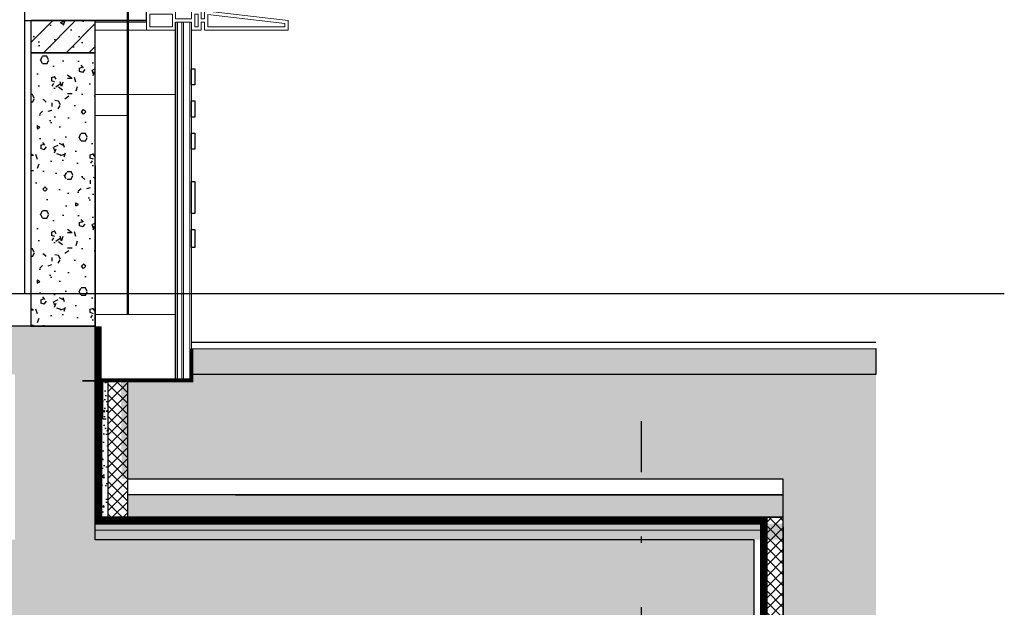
# Model space of a CAD drawing. Extents: x 1147314 to 1218578, y -272074 to -241968.
# Tile 42 of 47: x 1215514 to 1218578, y -267596 to -265769. Entities that reach past the tile are written whole.
import ezdxf

# ---------------------------------------------------------------- set-up
doc = ezdxf.new("R2010")
doc.units = 0
doc.header["$LTSCALE"] = 1000
doc.header["$MEASUREMENT"] = 0
for name, pattern in [('230303生产综合楼-平面图_t8$0$DOTE', [2.42, 2, -0.2, 0.02, -0.2]), ('__DASH', [0.35, 0.25, -0.1]), ('DASHED', [0.75, 0.5, -0.25])]:
    doc.linetypes.add(name, pattern=pattern)
for name, color, linetype in [('A-DOOR-FIRE', 4, 'Continuous'), ('A-SECT-SURF', 6, 'Continuous'), ('A-看线', 115, 'Continuous'), ('DOTE', 1, 'Continuous'), ('FF-窗帘-JYZS', 8, 'Continuous'), ('LAYER1', 6, 'Continuous'), ('LY_MC_section A', 140, 'Continuous'), ('PUB_HATCH', 8, 'Continuous'), ('S_SURFACE', 6, 'Continuous'), ('SURFACE', 6, 'Continuous'), ('WALL', 255, 'Continuous'), ('墙身保温', 21, 'Continuous'), ('墙身抹灰', 6, 'Continuous')]:
    doc.layers.add(name, color=color, linetype=linetype)
for name, color, linetype, lineweight in [('A-WALL-INSL', 241, 'Continuous', 0), ('WALL-CURT-GLAZ', 120, 'Continuous', 0), ('WALL-CURT-METL', 211, 'Continuous', 0), ('墙身分层线', 253, 'Continuous', 18)]:
    doc.layers.add(name, color=color, linetype=linetype, lineweight=lineweight)

# ---------------------------------------------------------------- blocks, each defined once
blk = doc.blocks.new('A$C37e4a2ef')
at = {"layer": 'A-看线'}
for points in [[(196, -60), (196, 0)], [(200, -60), (200, 0)]]:
    blk.add_lwpolyline(points, dxfattribs=at)
at = {"layer": 'WALL-CURT-METL'}
for points in [[(140, -60), (50, -60), (50, -35), (0, -35), (0, -60), (-30, -60), (-30, -35), (-40, -35), (-40, -60), (-300, -60), (-300, -30), (-40, 0), (-40, -25), (-30, -25), (-30, 0), (0, 0), (0, -25), (50, -25), (50, 0), (140, 0)], [(-50, -50), (-50, -11.2), (-290, -38.9), (-290, -50)], [(-20, -10), (-10, -10), (-10, -50), (-20, -50)], [(130, -25), (130, -10), (60, -10), (60, -50), (130, -50)]]:
    blk.add_lwpolyline(points, close=True, dxfattribs=at)
blk = doc.blocks.new('A$C38d1714a')
at = {"layer": 'A-WALL-INSL'}
blk.add_lwpolyline([(0, 0), (250, 0), (250, -200), (0, -200)], close=True, dxfattribs=at)
blk = doc.blocks.new('ret')
at = {"layer": 'PUB_HATCH'}
h = blk.add_hatch(dxfattribs=at)
h.set_pattern_fill('钢筋混凝土', color=256, scale=20, style=0)
h.set_pattern_definition([(45, (-92807.355, 30848.63), (-35.355339, 35.355339), []), (50, (-92807.36, 30848.63), (143.452037, -12.550427), [15, -165]), (355, (-92807.36, 30848.63), (-27.750267, 150.438427), [12, -132]), (100.4514, (-92795.4, 30847.58), (115.701876, 137.887908), [12.748038, -140.228422]), (46.1842, (-92807.36, 30888.63), (213.44821, -33.103803), [22.5, -247.5]), (96.6356, (-92789.57, 30885.87), (186.93254, 194.823574), [19.122058, -210.3426]), (351.1842, (-92807.36, 30888.63), (186.93239, 194.82372), [18, -198]), (21, (-92787.36, 30878.63), (119.38141, -80.523778), [15, -165]), (326, (-92787.36, 30878.63), (48.663066, 145.030009), [12, -132]), (71.4514, (-92777.4, 30871.92), (168.044526, 64.5061), [12.748038, -140.228422]), (37.5, (-92807.355, 30848.63), (2.431971, 66.5787708), [0, -130.4, 0, -134, 0, -132.5]), (7.5, (-92807.355, 30848.63), (52.6139075, 78.8823424), [0, -76.4, 0, -127.4, 0, -50.5]), (327.5, (-92851.955, 30848.63), (106.7644872, -4.5109743), [0, -50, 0, -156, 0, -207]), (317.5, (-92871.955, 30848.63), (116.637234, 20.0209965), [0, -65, 0, -103.6, 0, -147])])
edge = h.paths.add_edge_path()
edge.add_line((1217799.2, -267385.9), (1214199.2, -267386))
edge.add_line((1214199.2, -267386), (1214199.2, -266871.9))
edge.add_line((1214199.2, -266871.9), (1215499.2, -266871.9))
edge.add_line((1215499.2, -266871.9), (1215499.2, -267385.9))
edge.add_line((1215499.2, -267385.9), (1215749.2, -267385.9))
edge.add_line((1215749.2, -267385.9), (1215749.2, -266721.9))
edge.add_line((1215749.2, -266721.9), (1214199.2, -266721.9))
edge.add_line((1214199.2, -266721.9), (1212814.7, -266721.7))
edge.add_line((1212814.7, -266721.7), (1212814.7, -266971.7))
edge.add_line((1212814.7, -266971.7), (1213549.2, -266971.9))
edge.add_line((1213549.2, -266971.9), (1213549.2, -267335.9))
edge.add_line((1213549.2, -267335.9), (1213549.2, -267785.9))
edge.add_line((1213549.2, -267785.9), (1214199.2, -267785.9))
edge.add_line((1214199.2, -267785.9), (1214199.2, -267635.9))
edge.add_line((1214199.2, -267635.9), (1217449.2, -267635.9))
edge.add_line((1217449.2, -267635.9), (1217449.2, -269085.9))
edge.add_line((1217449.2, -269085.9), (1212815.5, -269085.9))
edge.add_line((1212815.5, -269085.9), (1212815.5, -269385.9))
edge.add_line((1212815.5, -269385.9), (1217799.2, -269385.9))
edge.add_line((1217799.2, -269385.9), (1217799.2, -267385.9))
at = {"layer": 'WALL'}
blk.add_lwpolyline([(1212815.6, -269385.9), (1217799.2, -269385.9), (1217799.2, -267385.9), (1215749.2, -267386), (1215749.2, -266721.9), (1214199.2, -266721.9), (1212814.7, -266721.9)], dxfattribs=at)
blk = doc.blocks.new('A$C239653f4')
at = {"layer": '墙身分层线', "const_width": 5}
for points in [[(0, 25), (0, -25)], [(0, 0), (50, 0)]]:
    blk.add_lwpolyline(points, dxfattribs=at)

msp = doc.modelspace()

# ---------------------------------------------------------------- hatches: boundary and pattern name
at = {"layer": 'LAYER1'}
h = msp.add_hatch(dxfattribs=at)
h.set_pattern_fill('AR-SAND', color=8, scale=20, style=0)
h.set_pattern_definition([(37.5, (16146.15, 1700), (-1.6000313, 48.9413237), [0, -38.608, 0, -43.18, 0, -41.275]), (7.5, (16146.15, 1700), (44.9523283, 71.68251), [0, -20.828, 0, -34.798, 0, -13.335]), (327.5, (16114.91, 1700), (79.099237, 0.1437185), [0, -12.7, 0, -45.72, 0, -59.69]), (317.5, (16114.91, 1700), (76.3556452, 22.2929323), [0, -6.35, 0, -29.972, 0, -34.29])])
h.paths.add_polyline_path([(1217889.3, -267195.8), (1217889.2, -268685.9), (1218079.2, -268685.9), (1218079.2, -269435.9), (1218178.3, -269435.9), (1218178.3, -266871.6), (1216049.1, -266872.1), (1216049.2, -266891.7), (1215829.2, -266892.2), (1215831.7, -267195.9)])
at = {"layer": 'PUB_HATCH'}
h = msp.add_hatch(dxfattribs=at)
h.set_pattern_fill('钢筋混凝土', color=256, scale=20, style=0)
h.set_pattern_definition([(45, (-1035705.63, 103796.365), (-35.3553391, 35.3553391), []), (50, (-1035705.63, 103796.37), (143.4520365, -12.550427), [15, -165]), (355, (-1035705.63, 103796.37), (-27.750267, 150.438427), [12, -132]), (100.4514, (-1035693.68, 103795.32), (115.701876, 137.887908), [12.748038, -140.228422]), (46.1842, (-1035705.63, 103836.37), (213.44821, -33.103803), [22.5, -247.5]), (96.6356, (-1035687.84, 103833.6), (186.932541, 194.823574), [19.122058, -210.3426]), (351.1842, (-1035705.63, 103836.37), (186.93239, 194.82372), [18, -198]), (21, (-1035685.63, 103826.37), (119.3814104, -80.523778), [15, -165]), (326, (-1035685.63, 103826.37), (48.663066, 145.030009), [12, -132]), (71.4514, (-1035675.68, 103819.65), (168.044526, 64.506099), [12.748038, -140.228422]), (37.5, (-1035705.63, 103796.365), (2.4319711, 66.5787708), [0, -130.4, 0, -134, 0, -132.5]), (7.5, (-1035705.63, 103796.365), (52.6139075, 78.8823424), [0, -76.4, 0, -127.4, 0, -50.5]), (327.5, (-1035750.23, 103796.365), (106.7644872, -4.5109743), [0, -50, 0, -156, 0, -207]), (317.5, (-1035770.23, 103796.365), (116.637234, 20.0209965), [0, -65, 0, -103.6, 0, -147])])
h.paths.add_polyline_path([(1215749.2, -265771.9), (1215549.2, -265771.9), (1215549.2, -265871.9), (1215749.2, -265871.9)])
h = msp.add_hatch(dxfattribs=at)
h.set_pattern_fill('加气混凝土', color=256, scale=20, style=0)
h.set_pattern_definition([(0, (-1035634.83, 103323.17), (120, 240), [0, -240]), (0, (-1035775.23, 103290.77), (120, 240), [0, -240]), (0, (-1035697.23, 103288.37), (120, 240), [0, -240]), (0, (-1035612.03, 103359.17), (120, 240), [0, -240]), (0, (-1035711.63, 103276.37), (120, 240), [0, -240]), (0, (-1035588.03, 103510.37), (120, 240), [0, -240]), (0, (-1035661.23, 103491.17), (120, 240), [0, -240]), (0, (-1035622.83, 103461.17), (120, 240), [0, -240]), (0, (-1035818.43, 103456.37), (120, 240), [0, -240]), (0, (-1035700.83, 103445.57), (120, 240), [0, -240]), (0, (-1035746.43, 103384.37), (120, 240), [0, -240]), (0, (-1035744.03, 103294.37), (120, 240), [0, -240]), (0, (-1035654.03, 103284.77), (120, 240), [0, -240]), (0, (-1035588.03, 103390.37), (120, 240), [0, -240]), (0, (-1035812.43, 103353.17), (120, 240), [0, -240]), (0, (-1035792.03, 103393.97), (120, 240), [0, -240]), (0, (-1035698.43, 103377.17), (120, 240), [0, -240]), (0, (-1035732.03, 103342.37), (120, 240), [0, -240]), (0, (-1035751.23, 103421.57), (120, 240), [0, -240]), (0, (-1035721.23, 103511.57), (120, 240), [0, -240]), (0, (-1035802.83, 103302.77), (120, 240), [0, -240]), (0, (-1035670.83, 103462.37), (120, 240), [0, -240]), (0, (-1035782.43, 103465.97), (120, 240), [0, -240]), (0, (-1035801.63, 103497.17), (120, 240), [0, -240]), (130.601294, (-1035602.771, 103435.222), (-599.99999337, 720.00000315), [10.536622, -4414.8444]), (18.4349488, (-1035619.914, 103439.794), (599.9999978, 239.9999982), [10.842096, -1507.05116]), (90, (-1035619.91, 103429.51), (120, 240), [10.285714, -469.71426]), (161.565051, (-1035609.63, 103426.08), (-600.000003, 239.9999821), [10.842096, -1507.05116]), (53.1301023, (-1035609.63, 103426.08), (120.0000002, 239.9999999), [11.428572, -1188.5714]), (135, (-1035600.486, 103303.79), (-120.0000145, 239.9999838), [9.697464, -669.12504]), (45, (-1035614.2, 103303.79), (119.9999992, 239.999999), [9.697464, -669.12504]), (135, (-1035607.34, 103296.94), (-120.0000145, 239.9999838), [9.697464, -669.12504]), (45, (-1035607.34, 103296.94), (119.9999992, 239.999999), [9.697464, -669.12504]), (116.565051, (-1035715.91, 103464.94), (-2e-05, 479.999987), [12.77753, -255.5506]), (180, (-1035721.63, 103476.37), (-120, 240), [13.714286, -226.2857]), (63.434949, (-1035741.06, 103464.94), (1e-06, 479.999998), [12.77753, -255.5506]), (116.565051, (-1035735.34, 103453.5), (-2e-05, 479.999987), [12.77753, -255.5506]), (0, (-1035735.34, 103453.5), (120, 240), [13.714286, -226.2857]), (63.434949, (-1035721.63, 103453.5), (1e-06, 479.999998), [12.77753, -255.5506]), (107.102728, (-1035625.629, 103383.794), (-359.999986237, 1200.000001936), [15.544538, -6513.161]), (143.972626, (-1035630.2, 103398.65), (-2279.9999711, 1679.9999981), [15.544538, -3248.808]), (180, (-1035642.77, 103407.8), (-120, 240), [14.857142, -225.14284]), (36.0273733, (-1035670.2, 103398.65), (2279.99998315, 1679.99998189), [15.544538, -3248.808]), (71.5650511, (-1035674.77, 103384.937), (360.00000185, 1199.99999793), [14.456126, -1503.43712]), (107.102728, (-1035670.2, 103370.079), (-359.999986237, 1200.000001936), [15.544538, -6513.161]), (143.972626, (-1035657.629, 103360.937), (-2279.9999711, 1679.9999981), [15.544538, -3248.808]), (0, (-1035657.63, 103360.94), (120, 240), [14.857142, -225.14284]), (36.0273733, (-1035642.771, 103360.937), (2279.99998315, 1679.99998189), [15.544538, -3248.808]), (71.5650511, (-1035630.2, 103370.08), (360.00000185, 1199.99999793), [14.456126, -1503.43712]), (150.255118, (-1035623.343, 103495.794), (-360.00000085, 239.99999703), [9.214008, -1925.72784]), (90, (-1035631.34, 103491.22), (120, 240), [9.142858, -470.8571]), (29.7448813, (-1035631.343, 103491.222), (360.0000002, 239.99999888), [9.214008, -1925.72784]), (116.565051, (-1035679.34, 103325.5), (-2e-05, 479.999987), [12.77753, -255.5506]), (168.690067, (-1035685.057, 103336.937), (-1080.0000008, 239.99999398), [11.654902, -2435.8742]), (41.1859251, (-1035705.629, 103331.222), (2999.999981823, 2639.999976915), [12.148738, -5090.3208]), (90, (-1035705.63, 103319.79), (120, 240), [11.428572, -468.5714]), (138.814074, (-1035696.486, 103311.794), (-2999.999946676, 2640.000016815), [12.148738, -5090.3208]), (16.6992442, (-1035696.486, 103311.794), (3959.999970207, 1199.99998743), [11.93178, -4999.415]), (60.9453959, (-1035685.057, 103315.222), (119.99999968, 239.99999788), [11.766434, -4930.1358]), (109.983106, (-1035779.914, 103426.079), (-600.00000226, 1679.999995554), [13.3768, -5604.879]), (155.556045, (-1035784.486, 103438.651), (-1560.000005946, 719.99998504), [13.809194, -5786.0526]), (24.4439547, (-1035809.629, 103438.651), (1560.00000078, 719.999996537), [13.809194, -5786.0526]), (70.0168934, (-1035814.2, 103426.079), (600.00000181, 1679.99999583), [13.3768, -5604.879]), (109.983106, (-1035809.629, 103413.508), (-600.00000226, 1679.999995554), [13.3768, -5604.879]), (160.016893, (-1035797.057, 103408.937), (-600.00000035, 239.99998907), [13.3768, -2795.751]), (19.9831065, (-1035797.057, 103408.937), (599.9999967, 239.99999962), [13.3768, -2795.751]), (70.0168934, (-1035784.486, 103413.508), (600.00000181, 1679.99999583), [13.3768, -5604.879]), (122.005383, (-1035690.771, 103404.365), (-120.0000161, 239.99998775), [10.781693, -2253.3736]), (18.4349488, (-1035706.77, 103410.08), (599.9999978, 239.9999982), [10.842096, -1507.05116]), (90, (-1035706.77, 103399.79), (120, 240), [10.285714, -469.71426]), (161.565051, (-1035696.486, 103396.365), (-600.000003, 239.9999821), [10.842096, -1507.05116]), (54.4623222, (-1035696.486, 103396.365), (839.99999878, 1199.9999982), [9.831228, -4119.2846]), (116.565051, (-1035760.49, 103346.08), (-2e-05, 479.999987), [12.77753, -255.5506]), (180, (-1035766.2, 103357.5), (-120, 240), [12.571428, -227.42856]), (59.0362434, (-1035785.629, 103346.08), (120.00000039, 239.99999884), [13.32789, -2785.5288]), (120.963756, (-1035778.771, 103334.65), (-120.0000164, 239.99998898), [13.32789, -2785.5288]), (0, (-1035778.77, 103334.65), (120, 240), [12.571428, -227.42856]), (63.434949, (-1035766.2, 103334.65), (1e-06, 479.999998), [12.77753, -255.5506])])
h.paths.add_polyline_path([(1215749.2, -265871.9), (1215549.2, -265871.9), (1215549.2, -266721.9), (1215749.2, -266721.9)])
h = msp.add_hatch(dxfattribs=at)
h.set_pattern_fill('混凝土', color=256, scale=8, style=0)
h.set_pattern_definition([(50, (56480.073, 4144.165), (57.3808146, -5.0201708), [6, -66]), (355, (56480.073, 4144.165), (-11.1001067, 60.1753707), [4.8, -52.8]), (100.4514, (56484.855, 4143.747), (46.2807505, 55.1551634), [5.0992152, -56.091369]), (46.1842, (56480.07, 4160.165), (85.379284, -13.241521), [9, -99]), (96.6356, (56487.19, 4159.06), (74.7730164, 77.9294297), [7.648823, -84.13704]), (351.1842, (56480.07, 4160.165), (74.7729556, 77.929488), [7.2, -79.2]), (21, (56488.073, 4156.165), (47.7525642, -32.2095113), [6, -66]), (326, (56488.073, 4156.165), (19.4652266, 58.0120036), [4.8, -52.8]), (71.4514, (56492.05, 4153.48), (67.2178103, 25.8024397), [5.0992152, -56.091369]), (37.5, (56480.073, 4144.165), (0.97278843, 26.6315083), [0, -52.16, 0, -53.6, 0, -53]), (7.5, (56480.073, 4144.165), (21.045563, 31.55293695), [0, -30.56, 0, -50.96, 0, -20.2]), (327.5, (56462.233, 4144.165), (42.7057949, -1.80438974), [0, -20, 0, -62.4, 0, -82.8]), (317.5, (56454.233, 4144.165), (46.6548935, 8.0083986), [0, -26, 0, -41.44, 0, -58.8])])
h.paths.add_polyline_path([(1216049.2, -266791.9), (1218178.3, -266791.7), (1218178.3, -266871.8), (1216049.2, -266872)])
h = msp.add_hatch(dxfattribs=at)
h.set_pattern_fill('混凝土', color=256, scale=8, style=0)
h.set_pattern_definition([(50, (0, 0), (57.3808146, -5.0201708), [6, -66]), (355, (0, 0), (-11.1001067, 60.1753707), [4.8, -52.8]), (100.4514, (4.78, -0.42), (46.2807505, 55.1551634), [5.0992152, -56.091369]), (46.1842, (0, 16), (85.379284, -13.241521), [9, -99]), (96.6356, (7.115, 14.9), (74.7730164, 77.9294297), [7.648823, -84.13704]), (351.1842, (0, 16), (74.7729556, 77.929488), [7.2, -79.2]), (21, (8, 12), (47.7525642, -32.2095113), [6, -66]), (326, (8, 12), (19.4652266, 58.0120036), [4.8, -52.8]), (71.4514, (11.98, 9.316), (67.2178103, 25.8024397), [5.0992152, -56.091369]), (37.5, (0, 0), (0.97278843, 26.6315083), [0, -52.16, 0, -53.6, 0, -53]), (7.5, (0, 0), (21.045563, 31.55293695), [0, -30.56, 0, -50.96, 0, -20.2]), (327.5, (-17.84, 0), (42.7057949, -1.80438974), [0, -20, 0, -62.4, 0, -82.8]), (317.5, (-25.84, 0), (46.6548935, 8.0083986), [0, -26, 0, -41.44, 0, -58.8])])
h.paths.add_polyline_path([(1215749.2, -266885.7), (1215789.2, -266885.7), (1215789.2, -267315.9), (1215749.2, -267315.9)])
h = msp.add_hatch(dxfattribs=at)
h.set_pattern_fill('混凝土', color=256, scale=8, style=0)
h.set_pattern_definition([(50, (28528.594, 4745.994), (57.3808146, -5.0201708), [6, -66]), (355, (28528.594, 4745.994), (-11.1001067, 60.1753707), [4.8, -52.8]), (100.4514, (28533.376, 4745.576), (46.2807505, 55.1551634), [5.0992152, -56.091369]), (46.1842, (28528.594, 4761.994), (85.379284, -13.241521), [9, -99]), (96.6356, (28535.71, 4760.89), (74.7730164, 77.9294297), [7.648823, -84.13704]), (351.1842, (28528.59, 4761.994), (74.7729556, 77.929488), [7.2, -79.2]), (21, (28536.594, 4757.994), (47.7525642, -32.2095113), [6, -66]), (326, (28536.594, 4757.994), (19.4652266, 58.0120036), [4.8, -52.8]), (71.4514, (28540.574, 4755.31), (67.2178103, 25.8024397), [5.0992152, -56.091369]), (37.5, (28528.594, 4745.994), (0.97278843, 26.6315083), [0, -52.16, 0, -53.6, 0, -53]), (7.5, (28528.594, 4745.994), (21.045563, 31.55293695), [0, -30.56, 0, -50.96, 0, -20.2]), (327.5, (28510.754, 4745.994), (42.7057949, -1.80438974), [0, -20, 0, -62.4, 0, -82.8]), (317.5, (28502.754, 4745.994), (46.6548935, 8.0083986), [0, -26, 0, -41.44, 0, -58.8])])
h.paths.add_polyline_path([(1217888.9, -267315.9), (1217888.9, -267245.9), (1215849.2, -267245.9), (1215849.2, -267315.9)])
h = msp.add_hatch(dxfattribs=at)
h.set_pattern_fill('加气混凝土', color=256, scale=8)
h.set_pattern_definition([(0, (28556.91, 4746.715), (48, 96), [0, -96]), (0, (28500.75, 4733.755), (48, 96), [0, -96]), (0, (28531.95, 4732.795), (48, 96), [0, -96]), (0, (28566.03, 4761.115), (48, 96), [0, -96]), (0, (28526.19, 4727.995), (48, 96), [0, -96]), (0, (28575.63, 4821.595), (48, 96), [0, -96]), (0, (28546.35, 4813.915), (48, 96), [0, -96]), (0, (28561.71, 4801.915), (48, 96), [0, -96]), (0, (28483.47, 4799.995), (48, 96), [0, -96]), (0, (28530.51, 4795.675), (48, 96), [0, -96]), (0, (28512.27, 4771.195), (48, 96), [0, -96]), (0, (28513.23, 4735.195), (48, 96), [0, -96]), (0, (28549.23, 4731.355), (48, 96), [0, -96]), (0, (28575.63, 4773.595), (48, 96), [0, -96]), (0, (28485.87, 4758.715), (48, 96), [0, -96]), (0, (28494.03, 4775.035), (48, 96), [0, -96]), (0, (28531.47, 4768.315), (48, 96), [0, -96]), (0, (28518.03, 4754.395), (48, 96), [0, -96]), (0, (28510.35, 4786.075), (48, 96), [0, -96]), (0, (28522.35, 4822.075), (48, 96), [0, -96]), (0, (28489.71, 4738.555), (48, 96), [0, -96]), (0, (28542.51, 4802.395), (48, 96), [0, -96]), (0, (28497.87, 4803.835), (48, 96), [0, -96]), (0, (28490.19, 4816.315), (48, 96), [0, -96]), (130.601294, (28569.737, 4791.538), (-239.99999735, 288.00000126), [4.214649, -1765.93776]), (18.4349488, (28562.88, 4793.366), (239.99999911, 95.9999993), [4.3368384, -602.820464]), (90, (28562.88, 4789.25), (48, 96), [4.1142854, -187.885704]), (161.565051, (28566.994, 4787.88), (-240.0000012, 95.99999284), [4.3368384, -602.820464]), (53.1301023, (28566.994, 4787.88), (48.0000001, 95.99999995), [4.571429, -475.42856]), (135, (28570.65, 4738.966), (-48.0000058, 95.9999935), [3.8789856, -267.650016]), (45, (28565.166, 4738.966), (47.9999997, 95.9999996), [3.8789856, -267.650016]), (135, (28567.91, 4736.224), (-48.0000058, 95.9999935), [3.8789856, -267.650016]), (45, (28567.91, 4736.224), (47.9999997, 95.9999996), [3.8789856, -267.650016]), (116.565051, (28524.48, 4803.42), (-8.4e-06, 191.999995), [5.111012, -102.22024]), (180, (28522.19, 4807.995), (-48, 96), [5.4857146, -90.51428]), (63.434949, (28514.42, 4803.42), (4e-07, 191.999999), [5.111012, -102.22024]), (116.565051, (28516.71, 4798.85), (-8.4e-06, 191.999995), [5.111012, -102.22024]), (0, (28516.71, 4798.85), (48, 96), [5.4857146, -90.51428]), (63.434949, (28522.19, 4798.85), (4e-07, 191.999999), [5.111012, -102.22024]), (107.102728, (28560.5943, 4770.9664), (-143.999994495, 480.000000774), [6.217815, -2605.2644]), (143.972626, (28558.766, 4776.909), (-911.99998844, 671.99999924), [6.217815, -1299.5232]), (180, (28553.74, 4780.57), (-48, 96), [5.942857, -90.057136]), (36.0273733, (28542.766, 4776.909), (911.99999326, 671.999992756), [6.217815, -1299.5232]), (71.5650511, (28540.937, 4771.424), (144.00000074, 479.99999917), [5.7824506, -601.374848]), (107.102728, (28542.7657, 4765.4807), (-143.999994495, 480.000000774), [6.217815, -2605.2644]), (143.972626, (28547.794, 4761.8235), (-911.99998844, 671.99999924), [6.217815, -1299.5232]), (0, (28547.79, 4761.82), (48, 96), [5.942857, -90.057136]), (36.0273733, (28553.737, 4761.8235), (911.99999326, 671.999992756), [6.217815, -1299.5232]), (71.5650511, (28558.766, 4765.48), (144.00000074, 479.99999917), [5.7824506, -601.374848]), (150.255118, (28561.509, 4815.766), (-144.00000034, 95.99999881), [3.685603, -770.291136]), (90, (28558.31, 4813.94), (48, 96), [3.657143, -188.34284]), (29.7448813, (28558.309, 4813.938), (144.00000008, 95.99999955), [3.685603, -770.291136]), (116.565051, (28539.11, 4747.65), (-8.4e-06, 191.999995), [5.111012, -102.22024]), (168.690067, (28536.823, 4752.224), (-432.00000032, 95.99999759), [4.661961, -974.34968]), (41.1859251, (28528.5943, 4749.938), (1199.99999273, 1055.999990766), [4.859495, -2036.12832]), (90, (28528.594, 4745.366), (48, 96), [4.571429, -187.42856]), (138.814074, (28532.2514, 4742.1664), (-1199.99997867, 1056.000006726), [4.859495, -2036.12832]), (16.6992442, (28532.2514, 4742.1664), (1583.999988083, 479.999994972), [4.772712, -1999.766]), (60.9453959, (28536.823, 4743.538), (47.999999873, 95.99999915), [4.706574, -1972.05432]), (109.983106, (28498.88, 4787.8807), (-240.000000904, 671.999998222), [5.35072, -2241.9516]), (155.556045, (28497.0514, 4792.9092), (-624.000002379, 287.999994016), [5.523678, -2314.42104]), (24.4439547, (28486.9943, 4792.9092), (624.000000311, 287.999998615), [5.523678, -2314.42104]), (70.0168934, (28485.1657, 4787.8807), (240.000000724, 671.999998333), [5.35072, -2241.9516]), (109.983106, (28486.9943, 4782.852), (-240.000000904, 671.999998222), [5.35072, -2241.9516]), (160.016893, (28492.023, 4781.0235), (-240.00000014, 95.999995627), [5.35072, -1118.3004]), (19.9831065, (28492.023, 4781.0235), (239.99999868, 95.99999985), [5.35072, -1118.3004]), (70.0168934, (28497.0514, 4782.852), (240.000000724, 671.999998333), [5.35072, -2241.9516]), (122.005383, (28534.537, 4779.195), (-48.00000644, 95.9999951), [4.312677, -901.34944]), (18.4349488, (28528.137, 4781.48), (239.99999911, 95.9999993), [4.3368384, -602.820464]), (90, (28528.137, 4777.366), (48, 96), [4.1142854, -187.885704]), (161.565051, (28532.251, 4775.995), (-240.0000012, 95.99999284), [4.3368384, -602.820464]), (54.4623222, (28532.2514, 4775.995), (335.999999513, 479.99999928), [3.932491, -1647.71384]), (116.565051, (28506.65, 4755.88), (-8.4e-06, 191.999995), [5.111012, -102.22024]), (180, (28504.37, 4760.45), (-48, 96), [5.028571, -90.971424]), (59.0362434, (28496.594, 4755.881), (48.000000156, 95.999999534), [5.3311565, -1114.21152]), (120.963756, (28499.337, 4751.309), (-48.00000656, 95.99999559), [5.3311565, -1114.21152]), (0, (28499.34, 4751.31), (48, 96), [5.028571, -90.971424]), (63.434949, (28504.37, 4751.31), (4e-07, 191.999999), [5.111012, -102.22024])])
h.paths.add_polyline_path([(1218018.9, -267355.9), (1218018.9, -267335.9), (1215749.2, -267335.9), (1215749.2, -267355.9)])
h = msp.add_hatch(dxfattribs=at)
h.set_pattern_fill('加气混凝土', color=256, scale=8)
h.set_pattern_definition([(0, (28556.91, 4716.71), (48, 96), [0, -96]), (0, (28500.75, 4703.75), (48, 96), [0, -96]), (0, (28531.95, 4702.79), (48, 96), [0, -96]), (0, (28566.03, 4731.11), (48, 96), [0, -96]), (0, (28526.19, 4697.99), (48, 96), [0, -96]), (0, (28575.63, 4791.59), (48, 96), [0, -96]), (0, (28546.35, 4783.91), (48, 96), [0, -96]), (0, (28561.71, 4771.91), (48, 96), [0, -96]), (0, (28483.47, 4769.99), (48, 96), [0, -96]), (0, (28530.51, 4765.67), (48, 96), [0, -96]), (0, (28512.27, 4741.19), (48, 96), [0, -96]), (0, (28513.23, 4705.19), (48, 96), [0, -96]), (0, (28549.23, 4701.35), (48, 96), [0, -96]), (0, (28575.63, 4743.59), (48, 96), [0, -96]), (0, (28485.87, 4728.71), (48, 96), [0, -96]), (0, (28494.03, 4745.03), (48, 96), [0, -96]), (0, (28531.47, 4738.31), (48, 96), [0, -96]), (0, (28518.03, 4724.39), (48, 96), [0, -96]), (0, (28510.35, 4756.07), (48, 96), [0, -96]), (0, (28522.35, 4792.07), (48, 96), [0, -96]), (0, (28489.71, 4708.55), (48, 96), [0, -96]), (0, (28542.51, 4772.39), (48, 96), [0, -96]), (0, (28497.87, 4773.83), (48, 96), [0, -96]), (0, (28490.19, 4786.31), (48, 96), [0, -96]), (130.601294, (28569.737, 4761.5373), (-239.99999735, 288.00000126), [4.214649, -1765.93776]), (18.4349488, (28562.88, 4763.366), (239.99999911, 95.9999993), [4.3368384, -602.820464]), (90, (28562.88, 4759.25), (48, 96), [4.1142854, -187.885704]), (161.565051, (28566.994, 4757.88), (-240.0000012, 95.99999284), [4.3368384, -602.820464]), (53.1301023, (28566.994, 4757.88), (48.0000001, 95.99999995), [4.571429, -475.42856]), (135, (28570.65, 4708.966), (-48.0000058, 95.9999935), [3.8789856, -267.650016]), (45, (28565.166, 4708.966), (47.9999997, 95.9999996), [3.8789856, -267.650016]), (135, (28567.91, 4706.223), (-48.0000058, 95.9999935), [3.8789856, -267.650016]), (45, (28567.91, 4706.223), (47.9999997, 95.9999996), [3.8789856, -267.650016]), (116.565051, (28524.48, 4773.42), (-8.4e-06, 191.999995), [5.111012, -102.22024]), (180, (28522.19, 4777.99), (-48, 96), [5.4857146, -90.51428]), (63.434949, (28514.42, 4773.42), (4e-07, 191.999999), [5.111012, -102.22024]), (116.565051, (28516.71, 4768.85), (-8.4e-06, 191.999995), [5.111012, -102.22024]), (0, (28516.71, 4768.85), (48, 96), [5.4857146, -90.51428]), (63.434949, (28522.19, 4768.85), (4e-07, 191.999999), [5.111012, -102.22024]), (107.102728, (28560.5942, 4740.966), (-143.999994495, 480.000000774), [6.217815, -2605.2644]), (143.972626, (28558.766, 4746.909), (-911.99998844, 671.99999924), [6.217815, -1299.5232]), (180, (28553.74, 4750.57), (-48, 96), [5.942857, -90.057136]), (36.0273733, (28542.766, 4746.909), (911.99999326, 671.999992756), [6.217815, -1299.5232]), (71.5650511, (28540.937, 4741.423), (144.00000074, 479.99999917), [5.7824506, -601.374848]), (107.102728, (28542.7657, 4735.4802), (-143.999994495, 480.000000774), [6.217815, -2605.2644]), (143.972626, (28547.794, 4731.823), (-911.99998844, 671.99999924), [6.217815, -1299.5232]), (0, (28547.79, 4731.82), (48, 96), [5.942857, -90.057136]), (36.0273733, (28553.737, 4731.823), (911.99999326, 671.999992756), [6.217815, -1299.5232]), (71.5650511, (28558.766, 4735.48), (144.00000074, 479.99999917), [5.7824506, -601.374848]), (150.255118, (28561.509, 4785.766), (-144.00000034, 95.99999881), [3.685603, -770.291136]), (90, (28558.31, 4783.937), (48, 96), [3.657143, -188.34284]), (29.7448813, (28558.309, 4783.937), (144.00000008, 95.99999955), [3.685603, -770.291136]), (116.565051, (28539.11, 4717.65), (-8.4e-06, 191.999995), [5.111012, -102.22024]), (168.690067, (28536.823, 4722.223), (-432.00000032, 95.99999759), [4.661961, -974.34968]), (41.1859251, (28528.5942, 4719.9373), (1199.99999273, 1055.999990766), [4.859495, -2036.12832]), (90, (28528.594, 4715.366), (48, 96), [4.571429, -187.42856]), (138.814074, (28532.2514, 4712.166), (-1199.99997867, 1056.000006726), [4.859495, -2036.12832]), (16.6992442, (28532.2514, 4712.166), (1583.999988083, 479.999994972), [4.772712, -1999.766]), (60.9453959, (28536.823, 4713.5373), (47.999999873, 95.99999915), [4.706574, -1972.05432]), (109.983106, (28498.88, 4757.88), (-240.000000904, 671.999998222), [5.35072, -2241.9516]), (155.556045, (28497.0514, 4762.9088), (-624.000002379, 287.999994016), [5.523678, -2314.42104]), (24.4439547, (28486.9942, 4762.9088), (624.000000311, 287.999998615), [5.523678, -2314.42104]), (70.0168934, (28485.1657, 4757.88), (240.000000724, 671.999998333), [5.35072, -2241.9516]), (109.983106, (28486.9942, 4752.8516), (-240.000000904, 671.999998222), [5.35072, -2241.9516]), (160.016893, (28492.023, 4751.023), (-240.00000014, 95.999995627), [5.35072, -1118.3004]), (19.9831065, (28492.023, 4751.023), (239.99999868, 95.99999985), [5.35072, -1118.3004]), (70.0168934, (28497.0514, 4752.8516), (240.000000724, 671.999998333), [5.35072, -2241.9516]), (122.005383, (28534.537, 4749.194), (-48.00000644, 95.9999951), [4.312677, -901.34944]), (18.4349488, (28528.137, 4751.48), (239.99999911, 95.9999993), [4.3368384, -602.820464]), (90, (28528.137, 4747.366), (48, 96), [4.1142854, -187.885704]), (161.565051, (28532.251, 4745.994), (-240.0000012, 95.99999284), [4.3368384, -602.820464]), (54.4623222, (28532.2514, 4745.9945), (335.999999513, 479.99999928), [3.932491, -1647.71384]), (116.565051, (28506.65, 4725.88), (-8.4e-06, 191.999995), [5.111012, -102.22024]), (180, (28504.37, 4730.45), (-48, 96), [5.028571, -90.971424]), (59.0362434, (28496.594, 4725.88), (48.000000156, 95.999999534), [5.3311565, -1114.21152]), (120.963756, (28499.337, 4721.309), (-48.00000656, 95.99999559), [5.3311565, -1114.21152]), (0, (28499.34, 4721.31), (48, 96), [5.028571, -90.971424]), (63.434949, (28504.366, 4721.31), (4e-07, 191.999999), [5.111012, -102.22024])])
h.paths.add_polyline_path([(1218018.9, -267385.9), (1218018.9, -267355.9), (1215749.2, -267355.9), (1215749.2, -267385.9)])
at = {"layer": '墙身保温'}
h = msp.add_hatch(dxfattribs=at)
h.set_pattern_fill('ANSI37', color=256, scale=15, style=0)
h.set_pattern_definition([(45, (16246.148, 1400), (-16.83798023, 16.83798023), []), (135, (16246.148, 1400), (-16.83798023, -16.83798023), [])])
edge = h.paths.add_edge_path()
edge.add_line((1215789.2, -267315.9), (1215789.2, -266891.7))
edge.add_line((1215789.2, -266891.7), (1215849.2, -266891.7))
edge.add_line((1215849.2, -266891.7), (1215849.2, -267315.9))
edge.add_line((1215849.2, -267315.9), (1215789.2, -267315.9))
h = msp.add_hatch(dxfattribs=at)
h.set_pattern_fill('ANSI37', color=256, scale=15, style=0)
h.set_pattern_definition([(45, (-57643.996, 1700.167), (-16.83798023, 16.83798023), []), (135, (-57643.996, 1700.167), (-16.83798023, -16.83798023), [])])
h.paths.add_polyline_path([(1217838.9, -268685.9), (1217888.9, -268685.9), (1217888.9, -267315.9), (1217838.9, -267315.9)])

# ---------------------------------------------------------------- linework, layer by layer
at = {"layer": 'A-SECT-SURF'}
msp.add_line((1215549.2, -266621.9), (1212814.7, -266621.9), dxfattribs=at)
at = {"layer": 'A-WALL-INSL'}
msp.add_lwpolyline([(1215849.1, -266066.8), (1215849.2, -266685.7), (1215749.2, -266685.7), (1215749.2, -266066.8), (1215749.2, -266066.8), (1215849.2, -266066.8)], close=True, dxfattribs=at)
at = {"layer": 'A-看线'}
for points in [[(1215999.2, -266885.7), (1215999.2, -265776.9)], [(1216005.2, -266885.7), (1216005.2, -265776.9)], [(1215849.2, -266685.7), (1215849.2, -265801.9)], [(1215853.2, -266685.7), (1215853.2, -265801.9)]]:
    msp.add_lwpolyline(points, dxfattribs=at)
at = {"layer": 'DOTE', "linetype": '230303生产综合楼-平面图_t8$0$DOTE'}
for points in [[(1218577.7, -266621.7), (1212814.7, -266621.9)], [(1217559.7, -266621.9), (1212814.7, -266621.9)], [(1217449.2, -269595.3), (1217449.2, -267017.3)]]:
    msp.add_lwpolyline(points, dxfattribs=at)
at = {"layer": 'LY_MC_section A', "color": 41}
for points in [[(1216049.2, -265921.9), (1216059.2, -265921.9), (1216059.2, -265971.9), (1216049.2, -265971.9)], [(1216049.2, -266021.9), (1216059.2, -266021.9), (1216059.2, -266071.9), (1216049.2, -266071.9)], [(1216049.2, -266121.9), (1216059.2, -266121.9), (1216059.2, -266171.9), (1216049.2, -266171.9)], [(1216049.2, -266271.9), (1216059.2, -266271.9), (1216059.2, -266371.9), (1216049.2, -266371.9)], [(1216049.2, -266421.9), (1216059.2, -266421.9), (1216059.2, -266476.9), (1216049.2, -266476.9)]]:
    msp.add_lwpolyline(points, close=True, dxfattribs=at)
at = {"layer": 'S_SURFACE', "color": 2, "linetype": '__DASH', "ltscale": 0.1, "const_width": 10}
msp.add_lwpolyline([(1216049.2, -266791.7), (1216049.2, -266891.7), (1215769.2, -266891.7), (1215769.2, -267011.6)], dxfattribs=at)
at = {"layer": 'SURFACE', "linetype": 'DASHED', "ltscale": 0.1, "const_width": 20}
msp.add_lwpolyline([(1215759.2, -266721.9), (1215759.2, -267325.9), (1217828.9, -267325.9), (1217829.2, -269425.9)], dxfattribs=at)
at = {"layer": 'SURFACE'}
msp.add_lwpolyline([(1216049.2, -266771.7), (1218178.3, -266771.7)], dxfattribs=at)
at = {"layer": 'WALL'}
for points in [[(1215749.2, -265771.9), (1215549.2, -265771.9), (1215549.2, -265871.9), (1215749.2, -265871.9)], [(1215749.2, -265871.9), (1215549.2, -265871.9), (1215549.2, -266721.9), (1215749.2, -266721.9)], [(1216049.2, -266791.9), (1218178.3, -266791.7), (1218178.3, -266791.7), (1218178.3, -266871.8), (1218178.3, -266871.8), (1216049.2, -266872)]]:
    msp.add_lwpolyline(points, close=True, dxfattribs=at)
at = {"layer": 'WALL', "color": 9, "const_width": 5}
msp.add_lwpolyline([(1215749.2, -266221.9), (1215749.2, -266721.9)], dxfattribs=at)
at = {"layer": 'WALL'}
for points in [[(1215749.2, -266891.9), (1215749.2, -266891.9), (1215749.2, -267335.9), (1217818.9, -267335.9), (1217819.2, -269425.9)], [(1215769.2, -266891.7), (1215769.2, -267315.9), (1217838.9, -267315.9), (1217839.2, -269425.9)], [(1215789.2, -267315.9), (1215789.2, -266891.7), (1215849.2, -266891.7), (1215849.2, -267315.9), (1215789.2, -267315.9)], [(1212814.8, -266971.9), (1213549.2, -266971.9), (1213549.2, -267635.9), (1213549.2, -267785.9), (1214199.2, -267785.9), (1214199.2, -267635.9), (1217449.2, -267635.9), (1217449.2, -269085.9), (1212815.5, -269085.7), (1212815.5, -269385.7), (1217799.2, -269385.9), (1217799.2, -267385.9)], [(1215849.2, -267195.9), (1217888.9, -267195.9)], [(1217888.9, -267195.9), (1217888.9, -268685.9)], [(1217888.9, -267245.9), (1215849.2, -267245.9)], [(1216185.2, -267246), (1217889.2, -267246)], [(1217838.9, -267315.9), (1217888.9, -267315.9)], [(1217889.2, -267346), (1217889.2, -268685.9)]]:
    msp.add_lwpolyline(points, dxfattribs=at)
at = {"layer": 'WALL-CURT-GLAZ'}
for p, q in [((1216018.2, -266885.7), (1216018.2, -265776.9)), ((1216024.2, -266885.7), (1216024.2, -265776.9)), ((1216043.2, -266885.7), (1216043.2, -265776.9)), ((1216049.2, -266891.7), (1216049.2, -265776.9))]:
    msp.add_line(p, q, dxfattribs=at)
msp.add_lwpolyline([(1215749.2, -265771.9), (1215909.1, -265771.9), (1215909.1, -265776.9), (1215749.2, -265776.9)], close=True, dxfattribs=at)
for points in [[(1215759.2, -266885.7), (1216049.2, -266885.7)], [(1215759.2, -266891.7), (1216049.2, -266891.7)]]:
    msp.add_lwpolyline(points, dxfattribs=at)
at = {"layer": '墙身分层线'}
msp.add_line((1217889.2, -267346), (1217889.2, -267246), dxfattribs=at)
msp.add_lwpolyline([(1215749.2, -266885.7), (1215789.2, -266885.7), (1215789.2, -267315.9), (1215749.2, -267315.9)], close=True, dxfattribs=at)
at = {"layer": '墙身分层线', "const_width": 5}
msp.add_lwpolyline([(1215769.2, -267315.9), (1217888.9, -267315.9)], dxfattribs=at)
at = {"layer": '墙身分层线'}
for points in [[(1215749.2, -267335.9), (1217818.9, -267335.9)], [(1215749.2, -267355.9), (1217818.9, -267355.9)]]:
    msp.add_lwpolyline(points, dxfattribs=at)
at = {"layer": '墙身抹灰'}
msp.add_lwpolyline([(1215909.2, -265741.9), (1215529.2, -265741.9), (1215529.2, -265771.9), (1215909.2, -265771.9)], close=True, dxfattribs=at)
for points in [[(1215529.2, -265771.9), (1215529.2, -266621.9)], [(1215909.2, -265771.9), (1215549.2, -265771.9), (1215549.2, -266621.9)]]:
    msp.add_lwpolyline(points, dxfattribs=at)

# ---------------------------------------------------------------- block references
at = {"layer": 'A-DOOR-FIRE', "xscale": -1}
msp.add_blockref('A$C37e4a2ef', (1216049.2, -265741.9), dxfattribs=at)
at = {"layer": 'FF-窗帘-JYZS'}
msp.add_blockref('ret', (0, 0), dxfattribs=at)
at = {"layer": 'SURFACE', "xscale": -1}
for p in [(1215999.2, -265801.9), (1215999.2, -266685.7)]:
    msp.add_blockref('A$C38d1714a', p, dxfattribs=at)
at = {"layer": 'WALL', "xscale": -1}
msp.add_blockref('A$C239653f4', (1215759.2, -266891.7), dxfattribs=at)

doc.saveas('drawing.dxf')
